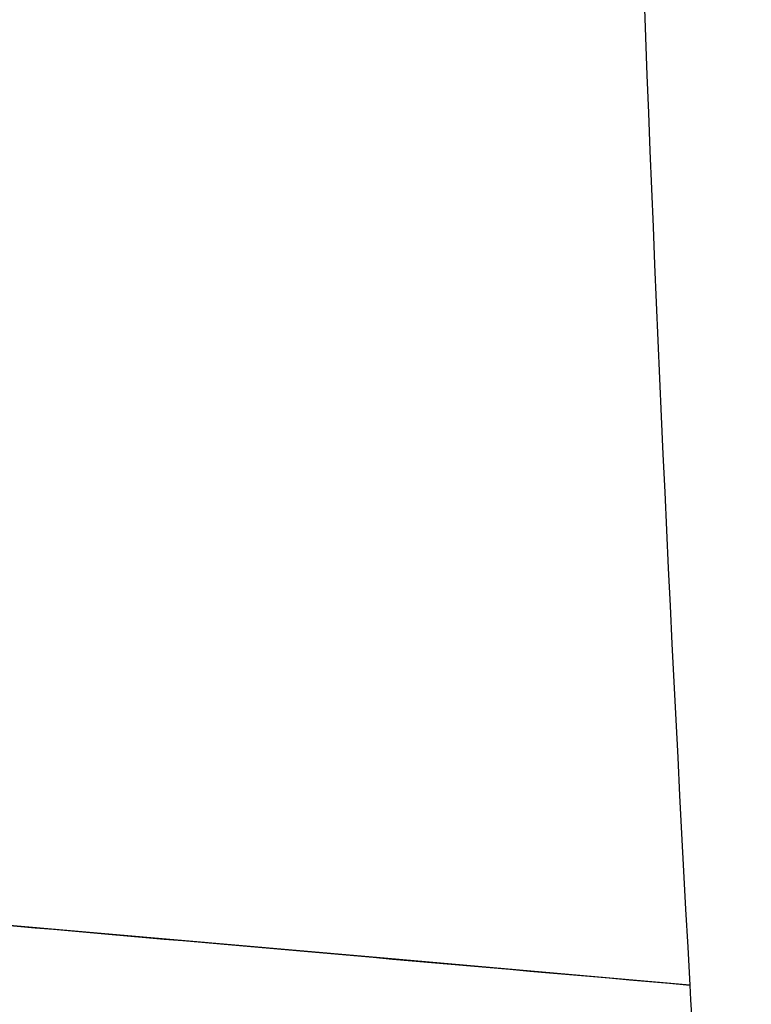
# Model space of a CAD drawing. Header units: millimetres. Extents: x -0.57 to 0.95, y -0.4 to 0.71.
# Tile 201 of 256: x 0.26468 to 0.27284, y 0.13143 to 0.14241. Entities that reach past the tile are written whole.
import ezdxf

# ---------------------------------------------------------------- set-up
doc = ezdxf.new("R2010")
doc.units = ezdxf.units.MM
doc.layers.add('FORMAT', color=7, linetype='Continuous')

msp = doc.modelspace()

# ---------------------------------------------------------------- linework, layer by layer
at = {"layer": 'FORMAT', "color": 7, "linetype": 'Continuous', "lineweight": 25}
for p, q in [((0.272152, 0.131647), (0.259107, 0.132788)), ((0.268782, 0.131942), (0.268794, 0.131941)), ((0.272101, 0.131651), (0.268783, 0.131942))]:
    msp.add_line(p, q, dxfattribs=at)
at = {"layer": 'FORMAT', "color": 7, "linetype": 'Continuous', "lineweight": 25, "flags": 128}
msp.add_lwpolyline([(0.268782, 0.131942), (0.265414, 0.132236), (0.259083, 0.132789)], dxfattribs=at)
at = {"layer": 'FORMAT', "color": 7, "linetype": 'Continuous', "lineweight": 25}
msp.add_open_spline([(0.271242, 0.158709), (0.271353, 0.149684), (0.271651, 0.140661), (0.272152, 0.131647)], degree=3, dxfattribs=at)
for points, knots in [([(0.259107, 0.132788), (0.259107, 0.132788), (0.259107, 0.132788), (0.259107, 0.132788), (0.262931, 0.132454), (0.267337, 0.132068), (0.272152, 0.131647)], [0, 0, 0, 0, 0.000011, 0.000011, 0.000011, 1.000011, 1.000011, 1.000011, 1.000011]), ([(0.272152, 0.131646), (0.271695, 0.131686), (0.271011, 0.131746), (0.270343, 0.131805), (0.270122, 0.131824)], [0, 0, 0, 0, 0.668881, 1, 1, 1, 1]), ([(0.272152, 0.131647), (0.272251, 0.129871), (0.272357, 0.128096), (0.272586, 0.124546), (0.27271, 0.122772), (0.272838, 0.120998)], [0, 0, 0, 0, 0.5, 0.5, 1, 1, 1, 1])]:
    msp.add_open_spline(points, degree=3, knots=knots, dxfattribs=at)

doc.saveas('drawing.dxf')
